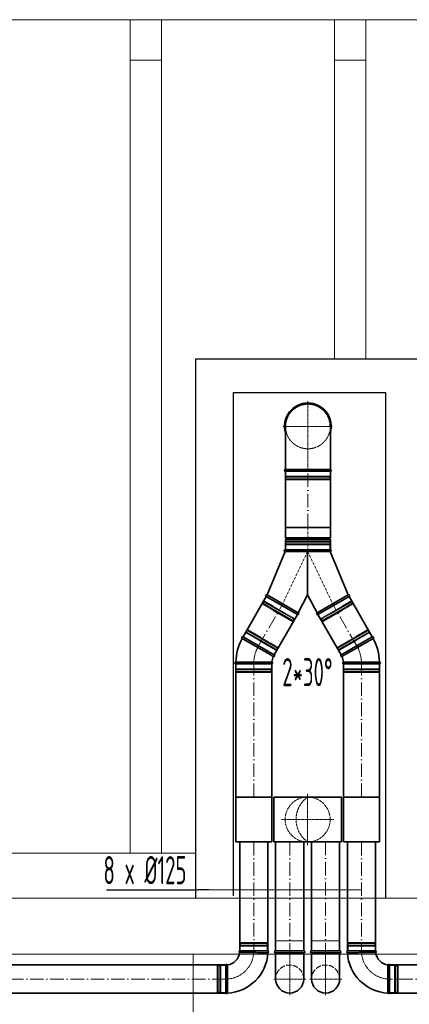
# Model space of a CAD drawing. Header units: millimetres. Extents: x 7400 to 85045, y 24168 to 123018.
# Tile 59 of 79: x 53832 to 55567, y 87832 to 92214. Entities that reach past the tile are written whole.
import ezdxf

# ---------------------------------------------------------------- set-up
doc = ezdxf.new("R2010")
doc.units = ezdxf.units.MM
for name, pattern in [('ACAD_ISO02W100', [15, 12, -3]), ('ACAD_ISO10W100', [18, 12, -3, 0, -3]), ('phl_thick', [0])]:
    doc.linetypes.add(name, pattern=pattern)
for name, color, linetype, lineweight in [('VZT_01 SUP (PŘÍVOD) - OBRYS', 5, 'Continuous', 35), ('VZT_02 SUP (PŘÍVOD) - OSA', 5, 'ACAD_ISO10W100', 5), ('VZT_04 SUP (PŘÍVOD) - SKRYTÉ', 5, 'ACAD_ISO02W100', 5), ('VZT_05 ETA (ODVOD) - OBRYS', 6, 'Continuous', 35), ('VZT_06 ETA (ODVOD) - OSA', 6, 'ACAD_ISO10W100', 5), ('VZT_08 ETA (ODVOD) - SKRYTÉ', 6, 'ACAD_ISO02W100', 5), ('VZT_0A SUP (PŘÍVOD)', 5, 'Continuous', 35), ('VZT_0B ETA (ODVOD)', 6, 'Continuous', 35), ('VZT_50 POPIS - OBECNE', 7, 'Continuous', 13), ('VZT_60_KOTY - DIMENZE', 7, 'Continuous', 5)]:
    doc.layers.add(name, color=color, linetype=linetype, lineweight=lineweight)
doc.layers.add('VZT_03 SUP (PŘÍVOD) - NETISK', color=8, linetype='ACAD_ISO02W100', lineweight=5, plot=False)
doc.layers.add('VZT_07 ETA (ODVOD) - NETISK', color=8, linetype='ACAD_ISO02W100', lineweight=5, plot=False)
doc.styles.add('EVORA_125', font='isocp.shx', dxfattribs={"width": 0.6, "height": 125})

msp = doc.modelspace()

# ---------------------------------------------------------------- linework, layer by layer
at = {"color": 8}
for p, q in [((54615.7, 90704.4), (54615.7, 88304.4)), ((54615.7, 90704.4), (55612.5, 90704.4)), ((54783, 90554.4), (54783, 88314.9)), ((54783, 90554.4), (55461.6, 90554.4)), ((55461.6, 90554.4), (55461.6, 88304.4))]:
    msp.add_line(p, q, dxfattribs=at)
at = {"layer": 'VZT_01 SUP (PŘÍVOD) - OBRYS'}
for p, q in [((55015.5, 90404.3), (55015.5, 90212.4)), ((55215.5, 90212.4), (55215.5, 90404.3)), ((55215.5, 90212.4), (55015.5, 90212.4)), ((55015.5, 90204.4), (55115.5, 90204.4)), ((55115.5, 90204.4), (55215.5, 90204.4)), ((55215.5, 89954.4), (55015.5, 89954.4)), ((55015.5, 89954.4), (55015.5, 89908.9)), ((55215.5, 89954.4), (55215.5, 89908.9)), ((55215.5, 89908.9), (55015.5, 89908.9)), ((55215.5, 89900.9), (55015.5, 89900.9)), ((55015.5, 89900.9), (55015.5, 89855.4)), ((55215.5, 89900.9), (55215.5, 89855.4)), ((54934.2, 89653.8), (55014.5, 89847.4)), ((55014.5, 89855.4), (55214.5, 89855.4)), ((55014.5, 89847.4), (55114.5, 89847.4)), ((55215.5, 89855.4), (55015.5, 89855.4)), ((55114.5, 89847.4), (55214.5, 89847.4)), ((55214.5, 89847.4), (55294.8, 89653.8)), ((54930.2, 89646.8), (55068.8, 89566.8)), ((55072.8, 89573.8), (54934.2, 89653.8)), ((55114.5, 89654.3), (55072.8, 89573.8)), ((55156.2, 89573.8), (55114.5, 89654.3)), ((55156.2, 89573.8), (55294.8, 89653.8)), ((55298.8, 89646.8), (55160.2, 89566.8)), ((54892, 89420.5), (54822.6, 89460.5)), ((54826.6, 89467.5), (54965.2, 89387.5)), ((55402.3, 89467.5), (55263.8, 89387.5)), ((55337, 89420.5), (55406.3, 89460.5)), ((54874.6, 89355.5), (54794.5, 89355.5)), ((54954.5, 89347.5), (54794.5, 89347.5)), ((55274.5, 89347.5), (55434.5, 89347.5)), ((55354.4, 89355.5), (55434.5, 89355.5)), ((54812, 88069.4), (54937, 88069.4)), ((55417, 88069.4), (55292, 88069.4)), ((54749.5, 87881.9), (54749.5, 88006.9)), ((55479.5, 87881.9), (55479.5, 88006.9))]:
    msp.add_line(p, q, dxfattribs=at)
for points in [[(55015.5, 90204.4), (55015.5, 89954.4)], [(55215.5, 90204.4), (55215.5, 89954.4)], [(54930.2, 89646.8), (54826.6, 89467.5)], [(55298.8, 89646.8), (55402.3, 89467.5)], [(55068.8, 89566.8), (54965.2, 89387.5)], [(55160.2, 89566.8), (55263.8, 89387.5)], [(54794.5, 89347.5), (54794.5, 88754.4)], [(54954.5, 89347.5), (54954.5, 88754.4)], [(55274.5, 89347.5), (55274.5, 88754.4)], [(55434.5, 89347.5), (55434.5, 88754.4)], [(54812, 88069.4), (54812, 88554.4)], [(54937, 88069.4), (54937, 88554.4)], [(55292, 88069.4), (55292, 88554.4)], [(55417, 88069.4), (55417, 88554.4)], [(52362.7, 88006.9), (54749.5, 88006.9)], [(55479.5, 88006.9), (56123.2, 88006.9)], [(52362.7, 87881.9), (54749.5, 87881.9)], [(55479.5, 87881.9), (56123.2, 87881.9)]]:
    msp.add_lwpolyline(points, dxfattribs=at)
for centre, radius, start, end in [((55115.5, 90404.4), 104, 90, 195.9424), ((55115.5, 90404.4), 104, 344.0576, 90), ((55015.5, 90208.4), 4, 90, 270), ((55215.5, 90208.4), 4, 270, 90), ((55015.5, 89904.9), 4, 270, 90), ((55215.5, 89904.9), 4, 90, 270), ((55014.5, 89851.4), 4, 90, 270), ((55214.5, 89851.4), 4, 270, 90), ((54932.2, 89650.3), 4, 60, 240), ((55296.8, 89650.3), 4, 300, 120), ((55070.8, 89570.3), 4, 240, 60), ((55158.2, 89570.3), 4, 120, 300), ((55034.5, 89347.5), 240, 151.9102, 178.0898), ((54824.6, 89464), 4, 60, 240), ((55404.3, 89464), 4, 300, 120), ((55194.5, 89347.5), 240, 1.9102, 28.0898), ((55034.5, 89347.5), 80, 155.7248, 174.2752), ((54963.2, 89384), 4, 245.7248, 60), ((55265.8, 89384), 4, 120, 294.2752), ((55194.5, 89347.5), 80, 5.7248, 24.2752), ((54794.5, 89351.5), 4, 90, 270), ((54954.5, 89351.5), 4, 270, 84.2752), ((55274.5, 89351.5), 4, 95.7248, 270), ((55434.5, 89351.5), 4, 270, 90), ((54749.5, 88069.4), 62.5, 276.8302, 353.1698), ((54749.5, 88069.4), 187.5, 272.3607, 357.6393), ((54813.6, 88065.6), 4.17, 113.4678, 239.7019), ((54935.3, 88065.6), 4.17, 291.1072, 66.5322), ((55293.6, 88065.6), 4.17, 113.4678, 248.8928), ((55479.5, 88069.4), 187.5, 182.3607, 267.6393), ((55415.3, 88065.6), 4.17, 300.2981, 66.5322), ((55479.5, 88069.4), 62.5, 186.8302, 263.1698), ((54753.3, 88005.3), 4.17, 30.2981, 156.5322), ((55475.7, 88005.3), 4.17, 23.4678, 149.7019), ((54753.3, 87883.6), 4.17, 203.4678, 338.8928), ((55475.7, 87883.6), 4.17, 201.1072, 336.5322)]:
    msp.add_arc(centre, radius, start, end, dxfattribs=at)
for points, knots in [([(55215.5, 90404.4), (55215.5, 90405.9), (55215.4, 90407.4), (55215.3, 90410.6), (55215.2, 90412.2), (55214.9, 90415.5), (55214.7, 90417.2), (55214.2, 90420.5), (55213.9, 90422.2), (55213.2, 90425.5), (55212.9, 90427.1), (55212, 90430.3), (55211.6, 90432), (55210.6, 90435.1), (55210.1, 90436.7), (55209, 90439.7), (55208.5, 90441.2), (55207.3, 90444), (55206.6, 90445.5), (55205.3, 90448.4), (55204.5, 90449.8), (55203, 90452.7), (55202.2, 90454.2), (55200.5, 90457.1), (55199.6, 90458.5), (55197.7, 90461.3), (55196.7, 90462.7), (55194.7, 90465.3), (55193.7, 90466.7), (55191.6, 90469.2), (55190.5, 90470.4), (55188.4, 90472.8), (55187.3, 90473.9), (55185.1, 90476.1), (55184, 90477.2), (55181.6, 90479.4), (55180.3, 90480.4), (55177.8, 90482.5), (55176.5, 90483.6), (55173.8, 90485.6), (55172.4, 90486.5), (55169.6, 90488.4), (55168.2, 90489.3), (55165.3, 90491), (55163.9, 90491.8), (55161, 90493.4), (55159.5, 90494.1), (55156.6, 90495.5), (55155.2, 90496.1), (55152.3, 90497.3), (55150.8, 90497.9), (55147.8, 90499), (55146.3, 90499.5), (55143.1, 90500.4), (55141.5, 90500.9), (55138.3, 90501.7), (55136.6, 90502.1), (55133.3, 90502.7), (55131.7, 90503), (55128.4, 90503.5), (55126.7, 90503.7), (55123.4, 90504), (55121.8, 90504.1), (55118.6, 90504.3), (55117, 90504.3), (55115.5, 90504.3), (55113.9, 90504.3), (55112.4, 90504.3), (55109.2, 90504.1), (55107.5, 90504), (55104.3, 90503.7), (55102.6, 90503.5), (55099.3, 90503), (55097.6, 90502.7), (55094.3, 90502.1), (55092.7, 90501.7), (55089.4, 90500.9), (55087.8, 90500.4), (55084.7, 90499.5), (55083.1, 90499), (55080.1, 90497.9), (55078.6, 90497.3), (55075.8, 90496.1), (55074.4, 90495.5), (55071.4, 90494.1), (55070, 90493.4), (55067.1, 90491.8), (55065.6, 90491), (55062.8, 90489.3), (55061.3, 90488.4), (55058.5, 90486.5), (55057.2, 90485.6), (55054.5, 90483.6), (55053.2, 90482.5), (55050.6, 90480.4), (55049.4, 90479.4), (55047, 90477.2), (55045.9, 90476.1), (55043.7, 90473.9), (55042.6, 90472.8), (55040.4, 90470.4), (55039.4, 90469.2), (55037.3, 90466.7), (55036.2, 90465.3), (55034.2, 90462.7), (55033.3, 90461.3), (55031.4, 90458.5), (55030.5, 90457.1), (55028.8, 90454.2), (55028, 90452.7), (55026.4, 90449.8), (55025.7, 90448.4), (55024.3, 90445.5), (55023.7, 90444), (55022.5, 90441.2), (55021.9, 90439.7), (55020.9, 90436.7), (55020.3, 90435.1), (55019.4, 90432), (55018.9, 90430.3), (55018.1, 90427.1), (55017.7, 90425.5), (55017.1, 90422.2), (55016.8, 90420.5), (55016.3, 90417.2), (55016.1, 90415.5), (55015.8, 90412.2), (55015.7, 90410.6), (55015.5, 90407.4), (55015.5, 90405.9), (55015.5, 90404.4)], [-148.058014, -148.058014, -148.058014, -148.058014, -143.505913, -143.505913, -138.87378, -138.87378, -134.241647, -134.241647, -129.609514, -129.609514, -124.977381, -124.977381, -120.345248, -120.345248, -115.713115, -115.713115, -111.080982, -111.080982, -106.451331, -106.451331, -101.82168, -101.82168, -97.192029, -97.192029, -92.562378, -92.562378, -87.932727, -87.932727, -83.303076, -83.303076, -78.673425, -78.673425, -74.043774, -74.043774, -69.415617, -69.415617, -64.787461, -64.787461, -60.159305, -60.159305, -55.531148, -55.531148, -50.902992, -50.902992, -46.274836, -46.274836, -41.646679, -41.646679, -37.018523, -37.018523, -32.391208, -32.391208, -27.763892, -27.763892, -23.136577, -23.136577, -18.509262, -18.509262, -13.881946, -13.881946, -9.254631, -9.254631, -4.627315, -4.627315, 0, 0, 0, 4.627315, 4.627315, 9.254631, 9.254631, 13.881946, 13.881946, 18.509262, 18.509262, 23.136577, 23.136577, 27.763892, 27.763892, 32.391208, 32.391208, 37.018523, 37.018523, 41.646679, 41.646679, 46.274836, 46.274836, 50.902992, 50.902992, 55.531148, 55.531148, 60.159305, 60.159305, 64.787461, 64.787461, 69.415617, 69.415617, 74.043774, 74.043774, 78.673425, 78.673425, 83.303076, 83.303076, 87.932727, 87.932727, 92.562378, 92.562378, 97.192029, 97.192029, 101.82168, 101.82168, 106.451331, 106.451331, 111.080982, 111.080982, 115.713115, 115.713115, 120.345248, 120.345248, 124.977381, 124.977381, 129.609514, 129.609514, 134.241647, 134.241647, 138.87378, 138.87378, 143.505913, 143.505913, 148.058014, 148.058014, 148.058014, 148.058014]), ([(55114.5, 89847.4), (55114.5, 89847.4), (55114.5, 89847.4), (55114.5, 89805), (55114.5, 89764.3), (55114.5, 89715.9), (55114.5, 89700.2), (55114.5, 89679.6), (55114.5, 89672.5), (55114.5, 89662.6), (55114.5, 89659), (55114.5, 89655.5), (55114.5, 89654.7), (55114.5, 89654.4), (55114.5, 89654.3), (55114.5, 89654.3)], [-0.009717, -0.009717, -0.009717, -0.009717, 0, 0, 127.842465, 127.842465, 187.289864, 187.289864, 219.953677, 219.953677, 244.621409, 244.621409, 258.413873, 258.413873, 261.998107, 261.998107, 261.998107, 261.998107]), ([(54892, 89420.5), (54900.8, 89415.4), (54909.4, 89410.4), (54926, 89400.8), (54933.7, 89396.4), (54946.8, 89388.9), (54952, 89385.8), (54959.3, 89381.6), (54961.3, 89380.5), (54961.6, 89380.3), (54961.6, 89380.3), (54961.6, 89380.3)], [126.0101, 126.0101, 126.0101, 126.0101, 156.346991, 156.346991, 187.715318, 187.715318, 219.098612, 219.098612, 250.374979, 250.374979, 252.303842, 252.303842, 252.303842, 252.303842]), ([(55337, 89420.5), (55328.2, 89415.4), (55319.5, 89410.4), (55303, 89400.8), (55295.3, 89396.4), (55282.2, 89388.9), (55276.9, 89385.8), (55269.6, 89381.6), (55267.6, 89380.5), (55267.4, 89380.3), (55267.4, 89380.3), (55267.4, 89380.3)], [126.0101, 126.0101, 126.0101, 126.0101, 156.346991, 156.346991, 187.715318, 187.715318, 219.098612, 219.098612, 250.374979, 250.374979, 252.303842, 252.303842, 252.303842, 252.303842]), ([(54954.9, 89355.4), (54954.9, 89355.4), (54953.1, 89355.4), (54945.9, 89355.4), (54940.4, 89355.4), (54926.2, 89355.4), (54917.6, 89355.4), (54898.6, 89355.5), (54888.3, 89355.5), (54876.8, 89355.5), (54875.7, 89355.5), (54874.6, 89355.5)], [252.303842, 252.303842, 252.303842, 252.303842, 281.459213, 281.459213, 312.599223, 312.599223, 343.921708, 343.921708, 375.291286, 375.291286, 378.595621, 378.595621, 378.595621, 378.595621]), ([(55274.1, 89355.4), (55274.1, 89355.4), (55275.9, 89355.4), (55283, 89355.4), (55288.6, 89355.4), (55302.8, 89355.4), (55311.4, 89355.4), (55330.4, 89355.5), (55340.6, 89355.5), (55352.2, 89355.5), (55353.3, 89355.5), (55354.4, 89355.5)], [252.303842, 252.303842, 252.303842, 252.303842, 281.459213, 281.459213, 312.599223, 312.599223, 343.921708, 343.921708, 375.291286, 375.291286, 378.595621, 378.595621, 378.595621, 378.595621]), ([(54811.5, 88062), (54811.5, 88062), (54813.1, 88062), (54819.2, 88062), (54823.7, 88061.9), (54835.1, 88061.9), (54841.9, 88061.9), (54856.9, 88061.8), (54865, 88061.8), (54881.4, 88061.8), (54889.5, 88061.8), (54904.7, 88061.7), (54911.6, 88061.7), (54923.4, 88061.7), (54928.1, 88061.7), (54934.7, 88061.7), (54936.6, 88061.7), (54936.8, 88061.7), (54936.8, 88061.7), (54936.8, 88061.7)], [0, 0, 0, 0, 24.235852, 24.235852, 48.531845, 48.531845, 73.024415, 73.024415, 97.570898, 97.570898, 122.078339, 122.078339, 146.53579, 146.53579, 170.957495, 170.957495, 195.359468, 195.359468, 197.168246, 197.168246, 197.168246, 197.168246]), ([(55417.4, 88062), (55417.4, 88062), (55415.9, 88062), (55409.7, 88062), (55405.2, 88061.9), (55393.8, 88061.9), (55387, 88061.9), (55372, 88061.8), (55364, 88061.8), (55347.6, 88061.8), (55339.5, 88061.8), (55324.3, 88061.7), (55317.3, 88061.7), (55305.6, 88061.7), (55300.8, 88061.7), (55294.2, 88061.7), (55292.4, 88061.7), (55292.2, 88061.7), (55292.1, 88061.7), (55292.1, 88061.7)], [0, 0, 0, 0, 24.235852, 24.235852, 48.531845, 48.531845, 73.024415, 73.024415, 97.570898, 97.570898, 122.078339, 122.078339, 146.53579, 146.53579, 170.957495, 170.957495, 195.359468, 195.359468, 197.168246, 197.168246, 197.168246, 197.168246]), ([(54756.9, 88007.4), (54756.9, 88007.4), (54756.9, 88007.3), (54756.9, 88007), (54756.9, 88006.7), (54756.9, 88005.6), (54756.9, 88004.9), (54757, 88001.7), (54757, 87998.6), (54757, 87989.6), (54757, 87983.5), (54757.1, 87969.4), (54757.1, 87961.5), (54757.1, 87945.3), (54757.2, 87937.1), (54757.2, 87921.2), (54757.2, 87913.7), (54757.2, 87900.6), (54757.2, 87895), (54757.2, 87888), (54757.2, 87885.9), (54757.2, 87882.9), (54757.2, 87882.1), (54757.2, 87882.1)], [197.067977, 197.067977, 197.067977, 197.067977, 201.792196, 201.792196, 209.190204, 209.190204, 218.040239, 218.040239, 237.760854, 237.760854, 262.206108, 262.206108, 286.831239, 286.831239, 311.323072, 311.323072, 335.946087, 335.946087, 360.704397, 360.704397, 377.088273, 377.088273, 394.105327, 394.105327, 394.105327, 394.105327]), ([(55472.1, 88007.4), (55472.1, 88007.4), (55472.1, 88007.3), (55472, 88007), (55472, 88006.7), (55472, 88005.6), (55472, 88004.9), (55472, 88001.7), (55472, 87998.6), (55471.9, 87989.6), (55471.9, 87983.5), (55471.9, 87969.4), (55471.9, 87961.5), (55471.8, 87945.3), (55471.8, 87937.1), (55471.8, 87921.2), (55471.8, 87913.7), (55471.8, 87900.6), (55471.8, 87895), (55471.8, 87888), (55471.8, 87885.9), (55471.8, 87882.9), (55471.8, 87882.1), (55471.8, 87882.1)], [197.067977, 197.067977, 197.067977, 197.067977, 201.792196, 201.792196, 209.190204, 209.190204, 218.040239, 218.040239, 237.760854, 237.760854, 262.206108, 262.206108, 286.831239, 286.831239, 311.323072, 311.323072, 335.946087, 335.946087, 360.704397, 360.704397, 377.088273, 377.088273, 394.105327, 394.105327, 394.105327, 394.105327])]:
    msp.add_open_spline(points, degree=3, knots=knots, dxfattribs=at)
for points in [[(55015.5, 90404.4), (55015.5, 90404.3), (55015.5, 90404.3), (55015.5, 90404.3)], [(55215.5, 90404.3), (55215.5, 90404.3), (55215.5, 90404.3), (55215.5, 90404.4)]]:
    msp.add_open_spline(points, degree=3, dxfattribs=at)
at = {"layer": 'VZT_02 SUP (PŘÍVOD) - OSA', "ltscale": 0.3}
for points in [[(55115.5, 90204.4), (55115.5, 90518.4)], [(55005.5, 90404.4), (55225.5, 90404.4)]]:
    msp.add_lwpolyline(points, dxfattribs=at)
at = {"layer": 'VZT_02 SUP (PŘÍVOD) - OSA', "ltscale": 5}
for points in [[(55115.5, 89954.4), (55115.5, 90204.4)], [(54895.9, 89427.5), (54999.5, 89606.8)], [(55333, 89427.5), (55229.5, 89606.8)], [(54874.5, 88754.4), (54874.5, 89347.5)], [(55354.5, 88754.4), (55354.5, 89347.5)], [(54874.5, 88554.4), (54874.5, 88069.4)], [(55354.5, 88554.4), (55354.5, 88069.4)], [(54749.5, 87944.4), (52362.7, 87944.4)], [(56123.2, 87944.4), (55479.5, 87944.4)]]:
    msp.add_lwpolyline(points, dxfattribs=at)
at = {"layer": 'VZT_02 SUP (PŘÍVOD) - OSA'}
for points in [[(55115.5, 89954.4), (55115.5, 89855.4)], [(55114.5, 89855.4), (55114.5, 89847.4), (54999.5, 89606.8)], [(55114.5, 89855.4), (55114.5, 89847.4), (55229.5, 89606.8)]]:
    msp.add_lwpolyline(points, dxfattribs=at)
at = {"layer": 'VZT_02 SUP (PŘÍVOD) - OSA', "ltscale": 0.3}
for points in [[(54874.5, 89347.5), (54874.5, 89347.5, -0.131652), (54895.9, 89427.5, -0.131652)], [(55354.5, 89347.5), (55354.5, 89347.5, 0.131652), (55333, 89427.5, 0.131652)], [(54874.5, 88069.4), (54874.5, 88069.4, -0.414214), (54749.5, 87944.4), (54749.5, 87944.4)], [(55354.5, 88069.4), (55354.5, 88069.4, 0.414214), (55479.5, 87944.4), (55479.5, 87944.4)]]:
    msp.add_lwpolyline(points, format="xyb", dxfattribs=at)
at = {"layer": 'VZT_03 SUP (PŘÍVOD) - NETISK', "ltscale": 0.4}
for p, q in [((55016.5, 90182.4), (55016.5, 90204.4)), ((55214.5, 90182.4), (55214.5, 90204.4)), ((55115.5, 90178.9), (55015.5, 90178.9)), ((55015.5, 90178.4), (55015.5, 90178.9)), ((55115.5, 90178.4), (55015.5, 90178.4)), ((55115.5, 90171.4), (55015.5, 90171.4)), ((55015.5, 90170.9), (55015.5, 90171.4)), ((55115.5, 90170.9), (55015.5, 90170.9)), ((55115.5, 90182.4), (55016.5, 90182.4)), ((55115.5, 90170.4), (55016.5, 90170.4)), ((55016.5, 90166.4), (55016.5, 90170.4)), ((55115.5, 90166.4), (55016.5, 90166.4)), ((55017.5, 90178.9), (55017.5, 90182.4)), ((55017.5, 90171.4), (55017.5, 90178.4)), ((55017.5, 90170.4), (55017.5, 90170.9)), ((55214.5, 90182.4), (55115.5, 90182.4)), ((55215.5, 90178.9), (55115.5, 90178.9)), ((55215.5, 90178.4), (55115.5, 90178.4)), ((55215.5, 90171.4), (55115.5, 90171.4)), ((55215.5, 90170.9), (55115.5, 90170.9)), ((55214.5, 90170.4), (55115.5, 90170.4)), ((55214.5, 90166.4), (55115.5, 90166.4)), ((55213.5, 90178.9), (55213.5, 90182.4)), ((55213.5, 90171.4), (55213.5, 90178.4)), ((55213.5, 90170.4), (55213.5, 90170.9)), ((55214.5, 90166.4), (55214.5, 90170.4)), ((55215.5, 90178.4), (55215.5, 90178.9)), ((55215.5, 90170.9), (55215.5, 90171.4)), ((55014.5, 89888.9), (55214.5, 89888.9)), ((55014.5, 89888.9), (55014.5, 89888.4)), ((55014.5, 89888.4), (55214.5, 89888.4)), ((55015.5, 89893.4), (55213.5, 89893.4)), ((55015.5, 89893.4), (55015.5, 89889.4)), ((55015.5, 89889.4), (55213.5, 89889.4)), ((55016.5, 89889.4), (55016.5, 89888.9)), ((55016.5, 89888.4), (55016.5, 89881.4)), ((55212.5, 89889.4), (55212.5, 89888.9)), ((55212.5, 89888.4), (55212.5, 89881.4)), ((55213.5, 89893.4), (55213.5, 89889.4)), ((55214.5, 89888.9), (55214.5, 89888.4)), ((55014.5, 89881.4), (55214.5, 89881.4)), ((55014.5, 89881.4), (55014.5, 89880.9)), ((55014.5, 89880.9), (55214.5, 89880.9)), ((55015.5, 89877.4), (55213.5, 89877.4)), ((55015.5, 89877.4), (55015.5, 89855.4)), ((55016.5, 89880.9), (55016.5, 89877.4)), ((55212.5, 89880.9), (55212.5, 89877.4)), ((55213.5, 89877.4), (55213.5, 89855.4)), ((55214.5, 89881.4), (55214.5, 89880.9)), ((54915.4, 89617.3), (54918.9, 89623.3)), ((54917.2, 89624.3), (54917.5, 89624.7)), ((54917.2, 89624.3), (55055.8, 89544.3)), ((54917.5, 89624.7), (55056, 89544.7)), ((54919.2, 89623.7), (54920.9, 89626.8)), ((54920.1, 89627.3), (54931.1, 89646.3)), ((54920.1, 89627.3), (55056.9, 89548.3)), ((55308.9, 89627.3), (55172.1, 89548.3)), ((55311.5, 89624.7), (55173, 89544.7)), ((55311.8, 89624.3), (55173.2, 89544.3)), ((55308.9, 89627.3), (55297.9, 89646.3)), ((55309.8, 89623.7), (55308, 89626.8)), ((55313.5, 89617.3), (55310, 89623.3)), ((55311.8, 89624.3), (55311.5, 89624.7)), ((54912.1, 89613.4), (54914.1, 89616.9)), ((54912.1, 89613.4), (55048.9, 89534.4)), ((54913.5, 89617.8), (54913.7, 89618.3)), ((54913.5, 89617.8), (55052, 89537.8)), ((54913.7, 89618.3), (55052.3, 89538.3)), ((54914.1, 89616.9), (55050.9, 89537.9)), ((54914.9, 89616.4), (54915.2, 89616.8)), ((55315.3, 89618.3), (55176.7, 89538.3)), ((55315.5, 89617.8), (55177, 89537.8)), ((55314.9, 89616.9), (55178.1, 89537.9)), ((55316.9, 89613.4), (55180.1, 89534.4)), ((55314, 89616.4), (55313.8, 89616.8)), ((55316.9, 89613.4), (55314.9, 89616.9)), ((55315.5, 89617.8), (55315.3, 89618.3)), ((55048.9, 89534.4), (55050.9, 89537.9)), ((55050, 89538.4), (55050.3, 89538.8)), ((55050.5, 89539.3), (55054, 89545.3)), ((55052, 89537.8), (55052.3, 89538.3)), ((55054.3, 89545.7), (55056, 89548.8)), ((55055.8, 89544.3), (55056, 89544.7)), ((55056.9, 89548.3), (55067.9, 89567.3)), ((55172.1, 89548.3), (55161.1, 89567.3)), ((55174.7, 89545.7), (55172.9, 89548.8)), ((55173.2, 89544.3), (55173, 89544.7)), ((55178.4, 89539.3), (55174.9, 89545.3)), ((55177, 89537.8), (55176.7, 89538.3)), ((55180.1, 89534.4), (55178.1, 89537.9)), ((55178.9, 89538.4), (55178.7, 89538.8)), ((54844.9, 89495), (54841.4, 89489)), ((54843.4, 89496.5), (54843.1, 89496)), ((54981.7, 89416), (54843.1, 89496)), ((54982, 89416.5), (54843.4, 89496.5)), ((54846.5, 89499.9), (54844.5, 89496.4)), ((54981.3, 89417.4), (54844.5, 89496.4)), ((54845.4, 89495.9), (54845.1, 89495.5)), ((54983.3, 89420.9), (54846.5, 89499.9)), ((55245.6, 89420.9), (55382.5, 89499.9)), ((55247, 89416.5), (55385.6, 89496.5)), ((55247.3, 89416), (55385.8, 89496)), ((55247.6, 89417.4), (55384.5, 89496.4)), ((55382.5, 89499.9), (55384.5, 89496.4)), ((55383.6, 89495.9), (55383.8, 89495.5)), ((55384.1, 89495), (55387.6, 89489)), ((55385.6, 89496.5), (55385.8, 89496)), ((54838.5, 89486), (54827.5, 89467)), ((54975.3, 89407), (54838.5, 89486)), ((54839.6, 89490), (54839.4, 89489.5)), ((54978, 89409.5), (54839.4, 89489.5)), ((54841.1, 89488.5), (54839.4, 89485.5)), ((54978.2, 89410), (54839.6, 89490)), ((55250.8, 89410), (55389.3, 89490)), ((55251, 89409.5), (55389.6, 89489.5)), ((55253.6, 89407), (55390.5, 89486)), ((55387.8, 89488.5), (55389.6, 89485.5)), ((55389.3, 89490), (55389.6, 89489.5)), ((55390.5, 89486), (55401.5, 89467)), ((54975.3, 89407), (54964.3, 89388)), ((54976.2, 89410.5), (54974.5, 89407.5)), ((54980, 89417), (54976.5, 89411)), ((54978.2, 89410), (54978, 89409.5)), ((54980.5, 89417.9), (54980.2, 89417.5)), ((54983.3, 89420.9), (54981.3, 89417.4)), ((54982, 89416.5), (54981.7, 89416)), ((55245.6, 89420.9), (55247.6, 89417.4)), ((55247, 89416.5), (55247.3, 89416)), ((55248.5, 89417.9), (55248.7, 89417.5)), ((55249, 89417), (55252.5, 89411)), ((55250.8, 89410), (55251, 89409.5)), ((55252.7, 89410.5), (55254.5, 89407.5)), ((55253.6, 89407), (55264.6, 89388)), ((54954.5, 89322), (54794.5, 89322)), ((54794.5, 89322), (54794.5, 89321.5)), ((54954.5, 89321.5), (54794.5, 89321.5)), ((54795.5, 89347.5), (54795.5, 89325.5)), ((54953.5, 89325.5), (54795.5, 89325.5)), ((54796.5, 89325.5), (54796.5, 89322)), ((54796.5, 89321.5), (54796.5, 89314.5)), ((54952.5, 89325.5), (54952.5, 89322)), ((54952.5, 89321.5), (54952.5, 89314.5)), ((54953.5, 89347.5), (54953.5, 89325.5)), ((54954.5, 89322), (54954.5, 89321.5)), ((55274.5, 89322), (55434.5, 89322)), ((55274.5, 89322), (55274.5, 89321.5)), ((55274.5, 89321.5), (55434.5, 89321.5)), ((55275.5, 89347.5), (55275.5, 89325.5)), ((55275.5, 89325.5), (55433.5, 89325.5)), ((55276.5, 89325.5), (55276.5, 89322)), ((55276.5, 89321.5), (55276.5, 89314.5)), ((55432.5, 89325.5), (55432.5, 89322)), ((55432.5, 89321.5), (55432.5, 89314.5)), ((55433.5, 89347.5), (55433.5, 89325.5)), ((55434.5, 89322), (55434.5, 89321.5)), ((54954.5, 89314.5), (54794.5, 89314.5)), ((54794.5, 89314.5), (54794.5, 89314)), ((54954.5, 89314), (54794.5, 89314)), ((54953.5, 89313.5), (54795.5, 89313.5)), ((54795.5, 89313.5), (54795.5, 89309.5)), ((54953.5, 89309.5), (54795.5, 89309.5)), ((54796.5, 89314), (54796.5, 89313.5)), ((54952.5, 89314), (54952.5, 89313.5)), ((54953.5, 89313.5), (54953.5, 89309.5)), ((54954.5, 89314.5), (54954.5, 89314)), ((55274.5, 89314.5), (55434.5, 89314.5)), ((55274.5, 89314.5), (55274.5, 89314)), ((55274.5, 89314), (55434.5, 89314)), ((55275.5, 89313.5), (55433.5, 89313.5)), ((55275.5, 89313.5), (55275.5, 89309.5)), ((55275.5, 89309.5), (55433.5, 89309.5)), ((55276.5, 89314), (55276.5, 89313.5)), ((55432.5, 89314), (55432.5, 89313.5)), ((55433.5, 89313.5), (55433.5, 89309.5)), ((55434.5, 89314.5), (55434.5, 89314)), ((54813.5, 88102.9), (54935.5, 88102.9)), ((54813.5, 88102.4), (54813.5, 88102.9)), ((54813.5, 88102.4), (54935.5, 88102.4)), ((54813.5, 88095.4), (54935.5, 88095.4)), ((54813.5, 88094.9), (54813.5, 88095.4)), ((54813.5, 88094.9), (54935.5, 88094.9)), ((54814.5, 88107.4), (54934.5, 88107.4)), ((54814.5, 88103.4), (54814.5, 88107.4)), ((54814.5, 88103.4), (54934.5, 88103.4)), ((54814.5, 88091.4), (54934.5, 88091.4)), ((54814.5, 88069.4), (54814.5, 88091.4)), ((54815.5, 88102.9), (54815.5, 88103.4)), ((54815.5, 88095.4), (54815.5, 88102.4)), ((54815.5, 88091.4), (54815.5, 88094.9)), ((54933.5, 88102.9), (54933.5, 88103.4)), ((54933.5, 88095.4), (54933.5, 88102.4)), ((54933.5, 88091.4), (54933.5, 88094.9)), ((54934.5, 88103.4), (54934.5, 88107.4)), ((54934.5, 88069.4), (54934.5, 88091.4)), ((54935.5, 88102.4), (54935.5, 88102.9)), ((54935.5, 88094.9), (54935.5, 88095.4)), ((55415.5, 88102.9), (55293.5, 88102.9)), ((55293.5, 88102.4), (55293.5, 88102.9)), ((55415.5, 88102.4), (55293.5, 88102.4)), ((55415.5, 88095.4), (55293.5, 88095.4)), ((55293.5, 88094.9), (55293.5, 88095.4)), ((55415.5, 88094.9), (55293.5, 88094.9)), ((55414.5, 88107.4), (55294.5, 88107.4)), ((55294.5, 88103.4), (55294.5, 88107.4)), ((55414.5, 88103.4), (55294.5, 88103.4)), ((55414.5, 88091.4), (55294.5, 88091.4)), ((55294.5, 88069.4), (55294.5, 88091.4)), ((55295.5, 88102.9), (55295.5, 88103.4)), ((55295.5, 88095.4), (55295.5, 88102.4)), ((55295.5, 88091.4), (55295.5, 88094.9)), ((55413.5, 88102.9), (55413.5, 88103.4)), ((55413.5, 88095.4), (55413.5, 88102.4)), ((55413.5, 88091.4), (55413.5, 88094.9)), ((55414.5, 88103.4), (55414.5, 88107.4)), ((55414.5, 88069.4), (55414.5, 88091.4)), ((55415.5, 88102.4), (55415.5, 88102.9)), ((55415.5, 88094.9), (55415.5, 88095.4)), ((54711.5, 87884.4), (54711.5, 88004.4)), ((54715.5, 88004.4), (54711.5, 88004.4)), ((54715.5, 87884.4), (54715.5, 88004.4)), ((54716, 88003.4), (54715.5, 88003.4)), ((54716, 87883.4), (54716, 88005.4)), ((54716.5, 88005.4), (54716, 88005.4)), ((54716.5, 87883.4), (54716.5, 88005.4)), ((54723.5, 88003.4), (54716.5, 88003.4)), ((54723.5, 87883.4), (54723.5, 88005.4)), ((54724, 88005.4), (54723.5, 88005.4)), ((54724, 87883.4), (54724, 88005.4)), ((54727.5, 88003.4), (54724, 88003.4)), ((54727.5, 87884.4), (54727.5, 88004.4)), ((54749.5, 88004.4), (54727.5, 88004.4)), ((55479.5, 88004.4), (55501.5, 88004.4)), ((55501.5, 87884.4), (55501.5, 88004.4)), ((55501.5, 88003.4), (55505, 88003.4)), ((55505, 87883.4), (55505, 88005.4)), ((55505, 88005.4), (55505.5, 88005.4)), ((55505.5, 87883.4), (55505.5, 88005.4)), ((55505.5, 88003.4), (55512.5, 88003.4)), ((55512.5, 87883.4), (55512.5, 88005.4)), ((55512.5, 88005.4), (55513, 88005.4)), ((55513, 87883.4), (55513, 88005.4)), ((55513, 88003.4), (55513.5, 88003.4)), ((55513.5, 87884.4), (55513.5, 88004.4)), ((55513.5, 88004.4), (55517.5, 88004.4)), ((55517.5, 87884.4), (55517.5, 88004.4)), ((54715.5, 87884.4), (54711.5, 87884.4)), ((54716, 87885.4), (54715.5, 87885.4)), ((54716.5, 87883.4), (54716, 87883.4)), ((54723.5, 87885.4), (54716.5, 87885.4)), ((54724, 87883.4), (54723.5, 87883.4)), ((54727.5, 87885.4), (54724, 87885.4)), ((54749.5, 87884.4), (54727.5, 87884.4)), ((55479.5, 87884.4), (55501.5, 87884.4)), ((55501.5, 87885.4), (55505, 87885.4)), ((55505, 87883.4), (55505.5, 87883.4)), ((55505.5, 87885.4), (55512.5, 87885.4)), ((55512.5, 87883.4), (55513, 87883.4)), ((55513, 87885.4), (55513.5, 87885.4)), ((55513.5, 87884.4), (55517.5, 87884.4))]:
    msp.add_line(p, q, dxfattribs=at)
at = {"layer": 'VZT_04 SUP (PŘÍVOD) - SKRYTÉ', "ltscale": 0.1}
msp.add_open_spline([(55215.5, 90404.5), (55215.5, 90403), (55215.4, 90401.4), (55215.3, 90398.3), (55215.2, 90396.6), (55214.9, 90393.4), (55214.7, 90391.7), (55214.2, 90388.4), (55213.9, 90386.7), (55213.2, 90383.4), (55212.9, 90381.8), (55212, 90378.5), (55211.6, 90376.9), (55210.6, 90373.8), (55210.1, 90372.2), (55209, 90369.2), (55208.5, 90367.7), (55207.3, 90364.9), (55206.6, 90363.4), (55205.3, 90360.5), (55204.5, 90359.1), (55203, 90356.1), (55202.2, 90354.7), (55200.5, 90351.8), (55199.6, 90350.4), (55197.7, 90347.6), (55196.7, 90346.2), (55194.7, 90343.5), (55193.7, 90342.2), (55191.6, 90339.7), (55190.5, 90338.4), (55188.4, 90336.1), (55187.3, 90334.9), (55185.1, 90332.7), (55184, 90331.7), (55181.6, 90329.5), (55180.3, 90328.4), (55177.8, 90326.3), (55176.5, 90325.3), (55173.8, 90323.3), (55172.4, 90322.3), (55169.6, 90320.5), (55168.2, 90319.6), (55165.3, 90317.8), (55163.9, 90317), (55161, 90315.5), (55159.5, 90314.8), (55156.6, 90313.4), (55155.2, 90312.7), (55152.3, 90311.6), (55150.8, 90311), (55147.8, 90309.9), (55146.3, 90309.4), (55143.1, 90308.4), (55141.5, 90308), (55138.3, 90307.2), (55136.6, 90306.8), (55133.3, 90306.1), (55131.7, 90305.9), (55128.4, 90305.4), (55126.7, 90305.2), (55123.4, 90304.8), (55121.8, 90304.7), (55118.6, 90304.6), (55117, 90304.5), (55115.5, 90304.5), (55113.9, 90304.5), (55112.4, 90304.6), (55109.2, 90304.7), (55107.5, 90304.8), (55104.3, 90305.2), (55102.6, 90305.4), (55099.3, 90305.9), (55097.6, 90306.1), (55094.3, 90306.8), (55092.7, 90307.2), (55089.4, 90308), (55087.8, 90308.4), (55084.7, 90309.4), (55083.1, 90309.9), (55080.1, 90311), (55078.6, 90311.6), (55075.8, 90312.7), (55074.4, 90313.4), (55071.4, 90314.8), (55070, 90315.5), (55067.1, 90317), (55065.6, 90317.8), (55062.8, 90319.6), (55061.3, 90320.5), (55058.5, 90322.3), (55057.2, 90323.3), (55054.5, 90325.3), (55053.2, 90326.3), (55050.6, 90328.4), (55049.4, 90329.5), (55047, 90331.7), (55045.9, 90332.7), (55043.7, 90334.9), (55042.6, 90336.1), (55040.4, 90338.4), (55039.4, 90339.7), (55037.3, 90342.2), (55036.2, 90343.5), (55034.2, 90346.2), (55033.3, 90347.6), (55031.4, 90350.4), (55030.5, 90351.8), (55028.8, 90354.7), (55028, 90356.1), (55026.4, 90359.1), (55025.7, 90360.5), (55024.3, 90363.4), (55023.7, 90364.9), (55022.5, 90367.7), (55021.9, 90369.2), (55020.9, 90372.2), (55020.3, 90373.8), (55019.4, 90376.9), (55018.9, 90378.5), (55018.1, 90381.8), (55017.7, 90383.4), (55017.1, 90386.7), (55016.8, 90388.4), (55016.3, 90391.7), (55016.1, 90393.4), (55015.8, 90396.6), (55015.7, 90398.3), (55015.5, 90401.4), (55015.5, 90403), (55015.5, 90404.5)], degree=3, knots=[-148.058014, -148.058014, -148.058014, -148.058014, -143.505913, -143.505913, -138.87378, -138.87378, -134.241647, -134.241647, -129.609514, -129.609514, -124.977381, -124.977381, -120.345248, -120.345248, -115.713115, -115.713115, -111.080982, -111.080982, -106.451331, -106.451331, -101.82168, -101.82168, -97.192029, -97.192029, -92.562378, -92.562378, -87.932727, -87.932727, -83.303076, -83.303076, -78.673425, -78.673425, -74.043774, -74.043774, -69.415617, -69.415617, -64.787461, -64.787461, -60.159305, -60.159305, -55.531148, -55.531148, -50.902992, -50.902992, -46.274836, -46.274836, -41.646679, -41.646679, -37.018523, -37.018523, -32.391208, -32.391208, -27.763892, -27.763892, -23.136577, -23.136577, -18.509262, -18.509262, -13.881946, -13.881946, -9.254631, -9.254631, -4.627315, -4.627315, 0, 0, 0, 4.627315, 4.627315, 9.254631, 9.254631, 13.881946, 13.881946, 18.509262, 18.509262, 23.136577, 23.136577, 27.763892, 27.763892, 32.391208, 32.391208, 37.018523, 37.018523, 41.646679, 41.646679, 46.274836, 46.274836, 50.902992, 50.902992, 55.531148, 55.531148, 60.159305, 60.159305, 64.787461, 64.787461, 69.415617, 69.415617, 74.043774, 74.043774, 78.673425, 78.673425, 83.303076, 83.303076, 87.932727, 87.932727, 92.562378, 92.562378, 97.192029, 97.192029, 101.82168, 101.82168, 106.451331, 106.451331, 111.080982, 111.080982, 115.713115, 115.713115, 120.345248, 120.345248, 124.977381, 124.977381, 129.609514, 129.609514, 134.241647, 134.241647, 138.87378, 138.87378, 143.505913, 143.505913, 148.058014, 148.058014, 148.058014, 148.058014], dxfattribs=at)
at = {"layer": 'VZT_05 ETA (ODVOD) - OBRYS'}
for points in [[(54972, 88069.4), (54972, 88554.4)], [(55097, 88069.4), (55097, 88554.4)], [(55132, 88069.4), (55132, 88556)], [(55257, 88069.4), (55257, 88556)], [(55097, 88069.4), (54972, 88069.4)], [(55097, 88060.4), (54972, 88060.4)], [(54972, 88060.4), (54972, 87944.4)], [(55097, 88060.4), (55097, 87944.4)], [(55257, 88069.4), (55132, 88069.4)], [(55257, 88060.4), (55132, 88060.4)], [(55132, 88060.4), (55132, 87944.4)], [(55257, 88060.4), (55257, 87944.4)]]:
    msp.add_lwpolyline(points, dxfattribs=at)
for centre, radius, start, end in [((54972, 88064.9), 4.5, 90, 270), ((55097, 88064.9), 4.5, 270, 90), ((55132, 88064.9), 4.5, 90, 270), ((55257, 88064.9), 4.5, 270, 90), ((55034.5, 87944.4), 62.5, 180, 0), ((55194.5, 87944.4), 62.5, 180, 0)]:
    msp.add_arc(centre, radius, start, end, dxfattribs=at)
at = {"layer": 'VZT_06 ETA (ODVOD) - OSA', "ltscale": 0.3}
for q in [(55114.5, 88770.4), (54998.5, 88654.4), (55230.5, 88654.4), (55114.5, 88538.4)]:
    msp.add_line((55114.5, 88654.4), q, dxfattribs=at)
at = {"layer": 'VZT_06 ETA (ODVOD) - OSA', "ltscale": 5}
for points in [[(55034.5, 88554.4), (55034.5, 88069.4)], [(55194.5, 88556), (55194.5, 88069.4)]]:
    msp.add_lwpolyline(points, dxfattribs=at)
at = {"layer": 'VZT_06 ETA (ODVOD) - OSA', "ltscale": 0.3}
for points in [[(55034.5, 87944.4), (55034.5, 88069.4)], [(55194.5, 87944.4), (55194.5, 88069.4)], [(55034.5, 87944.4), (54962, 87944.4)], [(55034.5, 87871.9), (55034.5, 87944.4)], [(55107, 87944.4), (55034.5, 87944.4)], [(55194.5, 87944.4), (55122, 87944.4)], [(55194.5, 87871.9), (55194.5, 87944.4)], [(55267, 87944.4), (55194.5, 87944.4)]]:
    msp.add_lwpolyline(points, dxfattribs=at)
at = {"layer": 'VZT_07 ETA (ODVOD) - NETISK', "ltscale": 0.4}
for points in [[(55097, 88069.4), (55097, 88114.4), (54972, 88114.4), (54972, 88069.4)], [(55257, 88069.4), (55257, 88114.4), (55132, 88114.4), (55132, 88069.4)]]:
    msp.add_lwpolyline(points, dxfattribs=at)
at = {"layer": 'VZT_08 ETA (ODVOD) - SKRYTÉ'}
msp.add_circle((55114.5, 88654.4), 100, dxfattribs=at)
msp.add_arc((55185.6, 88654.4), 122.7, 125.4307, 234.5693, dxfattribs=at)
at = {"layer": 'VZT_08 ETA (ODVOD) - SKRYTÉ', "ltscale": 2}
for centre in [(55034.5, 87944.4), (55194.5, 87944.4)]:
    msp.add_arc(centre, 62.5, 0, 180, dxfattribs=at)
at = {"layer": 'VZT_0A SUP (PŘÍVOD)'}
for p, q in [((54794.5, 88554.4), (54794.5, 88754.4)), ((54794.5, 88754.4), (54954.5, 88754.4)), ((54954.5, 88754.4), (54954.5, 88554.4)), ((55434.5, 88754.4), (55274.5, 88754.4)), ((55274.5, 88754.4), (55274.5, 88554.4)), ((55434.5, 88554.4), (55434.5, 88754.4)), ((54954.5, 88554.4), (54794.5, 88554.4)), ((55274.5, 88554.4), (55434.5, 88554.4))]:
    msp.add_line(p, q, dxfattribs=at)
at = {"layer": 'VZT_0B ETA (ODVOD)'}
for p, q in [((55264.5, 88754.4), (54964.5, 88754.4)), ((54964.5, 88754.4), (54964.5, 88554.4)), ((55264.5, 88554.4), (55264.5, 88754.4)), ((54964.5, 88554.4), (55264.5, 88554.4))]:
    msp.add_line(p, q, dxfattribs=at)
at = {"layer": 'VZT_50 POPIS - OBECNE', "color": 8}
for p, q in [((49971.8, 92214.4), (58373.9, 92214.4)), ((54323.7, 92214.4), (54323.7, 88504.4)), ((54463.7, 92214.4), (54463.7, 88504.4)), ((55233.7, 92214.4), (55233.7, 90704.4)), ((55373.7, 92214.4), (55373.7, 90704.4)), ((49971.8, 88504.4), (54615.7, 88504.4)), ((49971.8, 88304.4), (58373.9, 88304.4)), ((49971.8, 88054.4), (58373.9, 88054.4)), ((54604.8, 86757.3), (54604.8, 88054.4))]:
    msp.add_line(p, q, dxfattribs=at)
at = {"layer": 'VZT_50 POPIS - OBECNE', "color": 8, "linetype": 'phl_thick'}
for p, q in [((54463.7, 92214.4), (54323.7, 92214.4)), ((54323.7, 92214.4), (54323.7, 92034.4)), ((54463.7, 92034.4), (54463.7, 92214.4)), ((55373.7, 92214.4), (55233.7, 92214.4)), ((55233.7, 92214.4), (55233.7, 92034.4)), ((55373.7, 92034.4), (55373.7, 92214.4)), ((54323.7, 92034.4), (54463.7, 92034.4)), ((55233.7, 92034.4), (55373.7, 92034.4))]:
    msp.add_line(p, q, dxfattribs=at)
at = {"layer": 'VZT_60_KOTY - DIMENZE', "linetype": 'ByBlock', "lineweight": -2}
msp.add_line((54674.9, 88341.5), (54624.9, 88341.5), dxfattribs=at)
for points in [[(54219.2, 88341.5), (54624.9, 88341.5)], [(55354.5, 88339.8), (54674.9, 88341.5)]]:
    msp.add_lwpolyline(points, dxfattribs=at)

# ---------------------------------------------------------------- texts
at = {"layer": 'VZT_60_KOTY - DIMENZE', "style": 'EVORA_125', "width": 0.6}
msp.add_text('2*30°', height=125, dxfattribs=at).set_placement((55001.6, 89247.9))
at = {"layer": 'VZT_60_KOTY - DIMENZE', "linetype": 'phl_thick', "insert": (54574.9, 88491.5), "char_height": 125, "attachment_point": 3, "style": 'EVORA_125'}
msp.add_mtext('8 x %%C125', dxfattribs=at)

doc.saveas('drawing.dxf')
